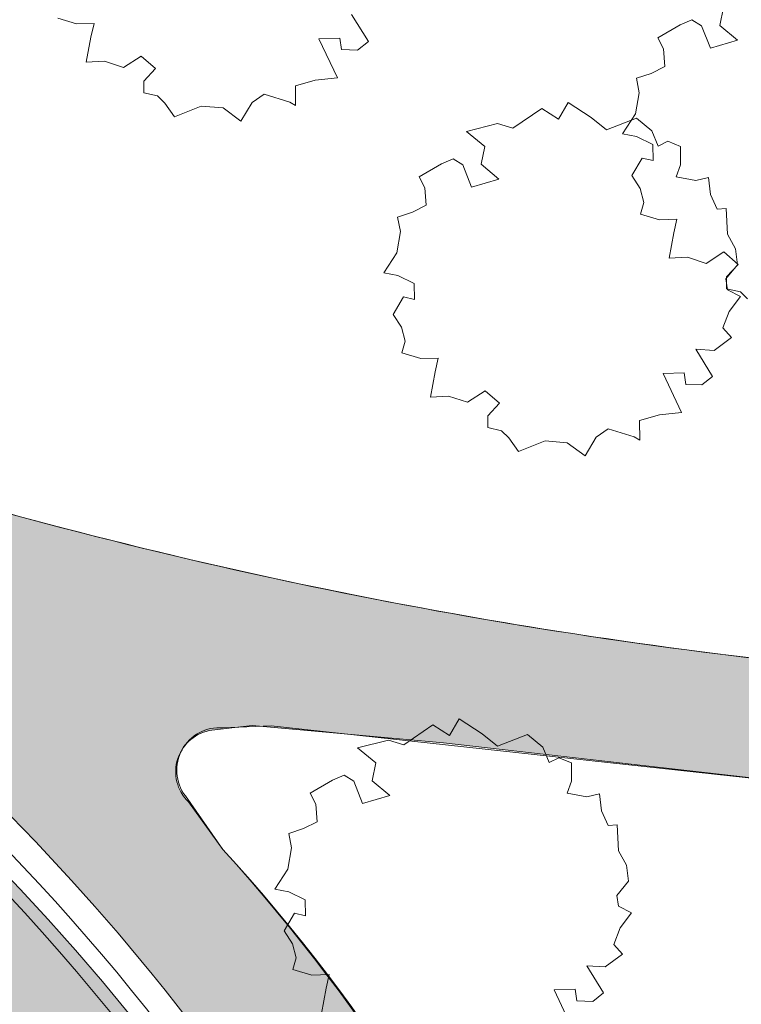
# Model space of a CAD drawing. Header units: millimetres. Extents: x 10 to 775, y -9 to 410.
# Tile 49 of 55: x 300 to 328, y 289 to 328. Entities that reach past the tile are written whole.
import ezdxf
from ezdxf.xclip import XClip

# ---------------------------------------------------------------- set-up
doc = ezdxf.new("R2010")
doc.units = ezdxf.units.MM
doc.header["$MEASUREMENT"] = 0
doc.header["$XCLIPFRAME"] = 0
for name, color, linetype in [('90 Bomen', 7, 'Continuous'), ('90 Terrein omgeving', 7, 'Continuous'), ('90 Terrein omgeving Afdek-arcering', 7, 'Continuous'), ('90 Terrein perceel', 7, 'Continuous'), ('90 Terrein perceel Afdek-arcering', 7, 'Continuous')]:
    doc.layers.add(name, color=color, linetype=linetype)

# ---------------------------------------------------------------- blocks, each defined once
blk = doc.blocks.new('*X8')
at = {"layer": '90 Terrein perceel Afdek-arcering', "linetype": 'Continuous', "lineweight": 0, "true_color": 0x99a3a6}
blk.add_hatch(color=253, dxfattribs=at).paths.add_polyline_path([(245.025, 300.581, 0.071678), (253.086, 301.852, -0.311614), (268.088, 297.437), (271.974, 299.862, -0.130679), (280.038, 302.48, -0.251809), (292.074, 296.32, -0.120048), (296.901, 284.702, -0.268396), (294.172, 276.102), (290.258, 273.652), (290.843, 272.72, -0.236828), (288.087, 262.875, -0.538053), (286.325, 263.633), (284.788, 237.324), (288.482, 237.432, -0.07769), (289.357, 243.092, -0.16797), (293.042, 247.208, -0.096986), (312.181, 249.51, -0.25949), (315.238, 247.582, -0.066974), (316.221, 240.485), (323.323, 241.654, 0.309182), (259.135, 317.654), (256.471, 318.371, 0.153026), (249.295, 311.242, 0.098127)])
blk = doc.blocks.new('*X25')
at = {"layer": '90 Terrein omgeving Afdek-arcering', "linetype": 'Continuous', "lineweight": 0, "true_color": 0x99a3a6}
blk.add_hatch(color=253, dxfattribs=at).paths.add_polyline_path([(149.798, 272.468), (151.957, 267.42, -0.343045), (248.621, 322.041, -0.122857), (288.839, 305.28, -0.062158), (304.943, 289.867, -0.144211), (324.847, 241.997), (331.801, 244.369, 0.023501), (321.331, 273.015, 0.089942), (307.738, 294.798), (306.382, 296.681, -0.624865), (307.314, 299.522), (308.909, 299.7), (316.47, 299.014), (344.097, 295.883, 0.039013), (375.158, 295.877), (375.227, 300.701, -0.023413), (347.285, 300.853), (334.046, 301.818, -0.053223), (292.368, 310.12), (286.057, 312.881), (275.43, 318.115, 0.087441), (243.525, 326.7, 0.31395)])
blk = doc.blocks.new('Drawing_2_1', base_point=(195.726, 190.6))
at = {"layer": '90 Bomen', "color": 1, "linetype": 'Continuous', "lineweight": 0}
for p, q in [((312.837, 327.853), (313.506, 326.779)), ((327.409, 327.42), (327.556, 328.129)), ((301.955, 327.483), (301.214, 327.706)), ((302.652, 327.501), (301.955, 327.483)), ((302.526, 326.959), (302.652, 327.501)), ((324.96, 326.926), (325.844, 327.437)), ((325.844, 327.437), (326.295, 327.637)), ((326.295, 327.637), (326.678, 327.399)), ((326.678, 327.399), (327.034, 326.514)), ((328.113, 326.83), (327.409, 327.42)), ((302.34, 325.961), (302.526, 326.959)), ((312.374, 326.921), (311.544, 326.893)), ((311.544, 326.893), (312.276, 325.347)), ((312.441, 326.46), (312.374, 326.921)), ((313.506, 326.779), (313.075, 326.441)), ((325.182, 326.49), (324.96, 326.926)), ((327.034, 326.514), (328.113, 326.83)), ((313.075, 326.441), (312.441, 326.46)), ((325.233, 325.796), (325.182, 326.49)), ((303.062, 326.001), (302.34, 325.961)), ((303.812, 325.757), (303.062, 326.001)), ((304.51, 326.208), (303.812, 325.757)), ((305.079, 325.717), (304.51, 326.208)), ((304.617, 325.218), (305.079, 325.717)), ((324.106, 325.328), (324.688, 325.523)), ((324.688, 325.523), (325.233, 325.796)), ((304.618, 324.752), (304.617, 325.218)), ((311.399, 325.253), (310.618, 325.029)), ((312.276, 325.347), (311.399, 325.253)), ((324.213, 324.756), (324.106, 325.328)), ((305.159, 324.626), (304.618, 324.752)), ((309.378, 324.704), (308.903, 324.37)), ((310.399, 324.381), (309.378, 324.704)), ((310.618, 325.029), (310.62, 324.253)), ((324.075, 323.914), (324.213, 324.756)), ((305.446, 324.348), (305.159, 324.626)), ((305.828, 323.807), (305.446, 324.348)), ((308.903, 324.37), (308.458, 323.627)), ((310.62, 324.253), (310.399, 324.381)), ((321.025, 323.712), (321.409, 324.367)), ((321.409, 324.367), (322.318, 323.774)), ((306.885, 324.221), (305.828, 323.807)), ((307.755, 324.152), (306.885, 324.221)), ((308.458, 323.627), (307.755, 324.152)), ((319.223, 323.346), (320.363, 324.129)), ((320.363, 324.129), (321.025, 323.712)), ((317.379, 323.219), (318.61, 323.534)), ((318.61, 323.534), (319.223, 323.346)), ((322.318, 323.774), (322.919, 323.286)), ((322.919, 323.286), (324.105, 323.754)), ((323.556, 323.127), (324.075, 323.914)), ((324.105, 323.754), (324.718, 323.253)), ((318.111, 322.632), (317.379, 323.219)), ((324.718, 323.253), (324.963, 322.639)), ((324.108, 323.019), (323.556, 323.127)), ((324.763, 322.701), (324.108, 323.019)), ((324.963, 322.639), (325.348, 322.834)), ((325.348, 322.834), (325.855, 322.632)), ((317.964, 321.923), (318.111, 322.632)), ((324.777, 322.07), (324.763, 322.701)), ((325.855, 322.632), (325.848, 321.906)), ((316.4, 321.94), (316.851, 322.14)), ((316.851, 322.14), (317.234, 321.902)), ((323.923, 321.475), (324.337, 322.171)), ((324.337, 322.171), (324.777, 322.07)), ((315.516, 321.429), (316.4, 321.94)), ((317.234, 321.902), (317.589, 321.017)), ((318.669, 321.333), (317.964, 321.923)), ((325.848, 321.906), (325.684, 321.428)), ((315.738, 320.993), (315.516, 321.429)), ((317.589, 321.017), (318.669, 321.333)), ((324.259, 320.967), (323.923, 321.475)), ((325.684, 321.428), (326.46, 321.286)), ((326.46, 321.286), (326.966, 321.399)), ((326.966, 321.399), (327.033, 320.729)), ((315.789, 320.299), (315.738, 320.993)), ((324.4, 320.412), (324.259, 320.967)), ((324.275, 319.949), (324.4, 320.412)), ((327.033, 320.729), (327.308, 320.151)), ((314.661, 319.831), (315.244, 320.026)), ((315.244, 320.026), (315.789, 320.299)), ((327.308, 320.151), (327.66, 320.173)), ((327.66, 320.173), (327.715, 319.15)), ((314.768, 319.259), (314.661, 319.831)), ((325.016, 319.726), (324.275, 319.949)), ((325.713, 319.744), (325.016, 319.726)), ((325.587, 319.203), (325.713, 319.744)), ((314.631, 318.417), (314.768, 319.259)), ((325.401, 318.204), (325.587, 319.203)), ((327.715, 319.15), (328.024, 318.574)), ((328.024, 318.574), (328.103, 317.948)), ((314.112, 317.63), (314.631, 318.417)), ((326.123, 318.245), (325.401, 318.204)), ((326.873, 318.001), (326.123, 318.245)), ((327.572, 318.451), (326.873, 318.001)), ((328.14, 317.961), (327.572, 318.451)), ((328.103, 317.948), (327.646, 317.382)), ((327.678, 317.461), (328.14, 317.961)), ((314.664, 317.521), (314.112, 317.63)), ((315.319, 317.204), (314.664, 317.521)), ((327.646, 317.382), (327.711, 316.954)), ((327.679, 316.996), (327.678, 317.461)), ((315.332, 316.573), (315.319, 317.204)), ((328.221, 316.869), (327.679, 316.996)), ((327.711, 316.954), (328.223, 316.694)), ((314.478, 315.978), (314.893, 316.674)), ((314.893, 316.674), (315.332, 316.573)), ((328.223, 316.694), (327.774, 316.094)), ((328.507, 316.591), (328.221, 316.869)), ((314.815, 315.47), (314.478, 315.978)), ((327.774, 316.094), (327.523, 315.444)), ((314.956, 314.915), (314.815, 315.47)), ((327.523, 315.444), (327.872, 315.061)), ((327.872, 315.061), (327.189, 314.554)), ((314.831, 314.452), (314.956, 314.915)), ((327.189, 314.554), (326.454, 314.6)), ((326.454, 314.6), (327.123, 313.525)), ((315.572, 314.229), (314.831, 314.452)), ((316.269, 314.247), (315.572, 314.229)), ((316.143, 313.706), (316.269, 314.247)), ((315.957, 312.707), (316.143, 313.706)), ((325.991, 313.668), (325.161, 313.64)), ((325.161, 313.64), (325.893, 312.093)), ((326.058, 313.207), (325.991, 313.668)), ((327.123, 313.525), (326.692, 313.187)), ((326.692, 313.187), (326.058, 313.207)), ((316.679, 312.748), (315.957, 312.707)), ((317.429, 312.504), (316.679, 312.748)), ((318.127, 312.954), (317.429, 312.504)), ((318.696, 312.464), (318.127, 312.954)), ((318.234, 311.964), (318.696, 312.464)), ((318.235, 311.499), (318.234, 311.964)), ((325.016, 311.999), (324.235, 311.775)), ((325.893, 312.093), (325.016, 311.999)), ((318.776, 311.372), (318.235, 311.499)), ((322.995, 311.451), (322.52, 311.116)), ((324.016, 311.127), (322.995, 311.451)), ((324.235, 311.775), (324.237, 310.999)), ((319.063, 311.094), (318.776, 311.372)), ((319.445, 310.554), (319.063, 311.094)), ((322.52, 311.116), (322.075, 310.374)), ((324.237, 310.999), (324.016, 311.127)), ((320.502, 310.968), (319.445, 310.554)), ((321.372, 310.899), (320.502, 310.968)), ((322.075, 310.374), (321.372, 310.899)), ((316.712, 299.309), (317.096, 299.964)), ((317.096, 299.964), (318.005, 299.371)), ((314.91, 298.943), (316.05, 299.726)), ((316.05, 299.726), (316.712, 299.309)), ((318.005, 299.371), (318.607, 298.883)), ((313.066, 298.816), (314.298, 299.131)), ((314.298, 299.131), (314.91, 298.943)), ((318.607, 298.883), (319.793, 299.351)), ((319.793, 299.351), (320.405, 298.85)), ((313.799, 298.229), (313.066, 298.816)), ((320.405, 298.85), (320.65, 298.236)), ((313.651, 297.52), (313.799, 298.229)), ((320.65, 298.236), (321.035, 298.431)), ((321.035, 298.431), (321.542, 298.229)), ((321.542, 298.229), (321.536, 297.503)), ((311.203, 297.026), (312.087, 297.537)), ((312.087, 297.537), (312.538, 297.737)), ((312.538, 297.737), (312.921, 297.499)), ((312.921, 297.499), (313.276, 296.613)), ((314.356, 296.929), (313.651, 297.52)), ((321.536, 297.503), (321.371, 297.025)), ((311.425, 296.59), (311.203, 297.026)), ((321.371, 297.025), (322.147, 296.883)), ((313.276, 296.613), (314.356, 296.929)), ((322.147, 296.883), (322.653, 296.996)), ((322.653, 296.996), (322.72, 296.326)), ((311.476, 295.896), (311.425, 296.59)), ((322.72, 296.326), (322.996, 295.748)), ((310.931, 295.623), (311.476, 295.896)), ((310.349, 295.428), (310.931, 295.623)), ((322.996, 295.748), (323.347, 295.769)), ((323.347, 295.769), (323.402, 294.747)), ((310.455, 294.856), (310.349, 295.428)), ((310.318, 294.014), (310.455, 294.856)), ((323.402, 294.747), (323.711, 294.171)), ((309.799, 293.227), (310.318, 294.014)), ((323.711, 294.171), (323.79, 293.545)), ((323.79, 293.545), (323.333, 292.979)), ((310.351, 293.118), (309.799, 293.227)), ((311.006, 292.801), (310.351, 293.118)), ((311.02, 292.17), (311.006, 292.801)), ((323.333, 292.979), (323.398, 292.551)), ((323.398, 292.551), (323.911, 292.291)), ((310.165, 291.575), (310.58, 292.27)), ((310.58, 292.27), (311.02, 292.17)), ((323.911, 292.291), (323.461, 291.691)), ((310.502, 291.067), (310.165, 291.575)), ((323.461, 291.691), (323.21, 291.041)), ((310.643, 290.512), (310.502, 291.067)), ((323.21, 291.041), (323.559, 290.658)), ((310.518, 290.049), (310.643, 290.512)), ((323.559, 290.658), (322.877, 290.151)), ((311.259, 289.826), (310.518, 290.049)), ((322.877, 290.151), (322.141, 290.197)), ((322.141, 290.197), (322.811, 289.122)), ((311.956, 289.844), (311.259, 289.826)), ((311.83, 289.303), (311.956, 289.844)), ((311.644, 288.304), (311.83, 289.303)), ((321.678, 289.265), (320.849, 289.237)), ((320.849, 289.237), (321.58, 287.69)), ((321.745, 288.804), (321.678, 289.265)), ((322.811, 289.122), (322.379, 288.784)), ((322.379, 288.784), (321.745, 288.804))]:
    blk.add_line(p, q, dxfattribs=at)
at = {"layer": '90 Terrein omgeving', "color": 2, "linetype": 'Continuous', "lineweight": 0, "flags": 128}
for points in [[(375.615, 327.656), (124.607, 331.369), (149.798, 272.468, -0.340746), (252.563, 325.466, -0.068067), (278.302, 316.791, 0.04296), (294.941, 309.33, 0.049721), (334.046, 301.818), (347.285, 300.853, 0.023413), (375.227, 300.701)], [(331.801, 244.369, 0.042671), (374.725, 265.789), (375.23, 296.222, -0.055353), (345.948, 295.736), (309.658, 299.693), (307.748, 299.611, 0.649408), (306.26, 296.918), (307.738, 294.798, -0.092927), (321.331, 273.015, -0.023501)]]:
    blk.add_lwpolyline(points, format="xyb", close=True, dxfattribs=at)
at = {"layer": '90 Terrein omgeving', "color": 9, "linetype": 'Continuous', "lineweight": 0, "flags": 128}
blk.add_lwpolyline([(149.798, 272.468), (151.957, 267.42, -0.343045), (248.621, 322.041, -0.122857), (288.839, 305.28, -0.062158), (304.943, 289.867, -0.144211), (324.847, 241.997), (331.801, 244.369, 0.023501), (321.331, 273.015, 0.089942), (307.738, 294.798), (306.382, 296.681, -0.624865), (307.314, 299.522), (308.909, 299.7), (316.47, 299.014), (344.097, 295.883, 0.039013), (375.158, 295.877), (375.227, 300.701, -0.023413), (347.285, 300.853), (334.046, 301.818, -0.053223), (292.368, 310.12), (286.057, 312.881), (275.43, 318.115, 0.087441), (243.525, 326.7, 0.31395)], format="xyb", close=True, dxfattribs=at)
at = {"layer": '90 Terrein perceel', "color": 9, "linetype": 'Continuous', "lineweight": 0, "flags": 128}
blk.add_lwpolyline([(245.025, 300.581, 0.071678), (253.086, 301.852, -0.311614), (268.088, 297.437), (271.974, 299.862, -0.130679), (280.038, 302.48, -0.251809), (292.074, 296.32, -0.120048), (296.901, 284.702, -0.268396), (294.172, 276.102), (290.258, 273.652), (290.843, 272.72, -0.236828), (288.087, 262.875, -0.538053), (286.325, 263.633), (284.788, 237.324), (288.482, 237.432, -0.07769), (289.357, 243.092, -0.16797), (293.042, 247.208, -0.096986), (312.181, 249.51, -0.25949), (315.238, 247.582, -0.066974), (316.221, 240.485), (323.323, 241.654, 0.309182), (259.135, 317.654), (256.471, 318.371, 0.153026), (249.295, 311.242, 0.098127)], format="xyb", close=True, dxfattribs=at)
at = {"layer": '90 Terrein perceel', "color": 2, "linetype": 'Continuous', "lineweight": 0}
for radius, end in [(89.282, 83.34701), (88.082, 48.46766)]:
    blk.add_arc((234.86, 232.891), radius, 5.62298, end, dxfattribs=at)
at = {"layer": '90 Terrein omgeving', "color": 4, "linetype": 'Continuous', "lineweight": 0}
for name in ['*X25', '*X8']:
    blk.add_blockref(name, (0, 0), dxfattribs=at)

msp = doc.modelspace()

# ---------------------------------------------------------------- block references
at = {"color": 4, "linetype": 'Continuous', "lineweight": 0}
ref = msp.add_blockref('Drawing_2_1', (195.726, 190.6), dxfattribs=at)
XClip(ref).set_block_clipping_path([(13.0206592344, 12.916219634), (383.2510991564, 406.4150374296)])

doc.saveas('drawing.dxf')
